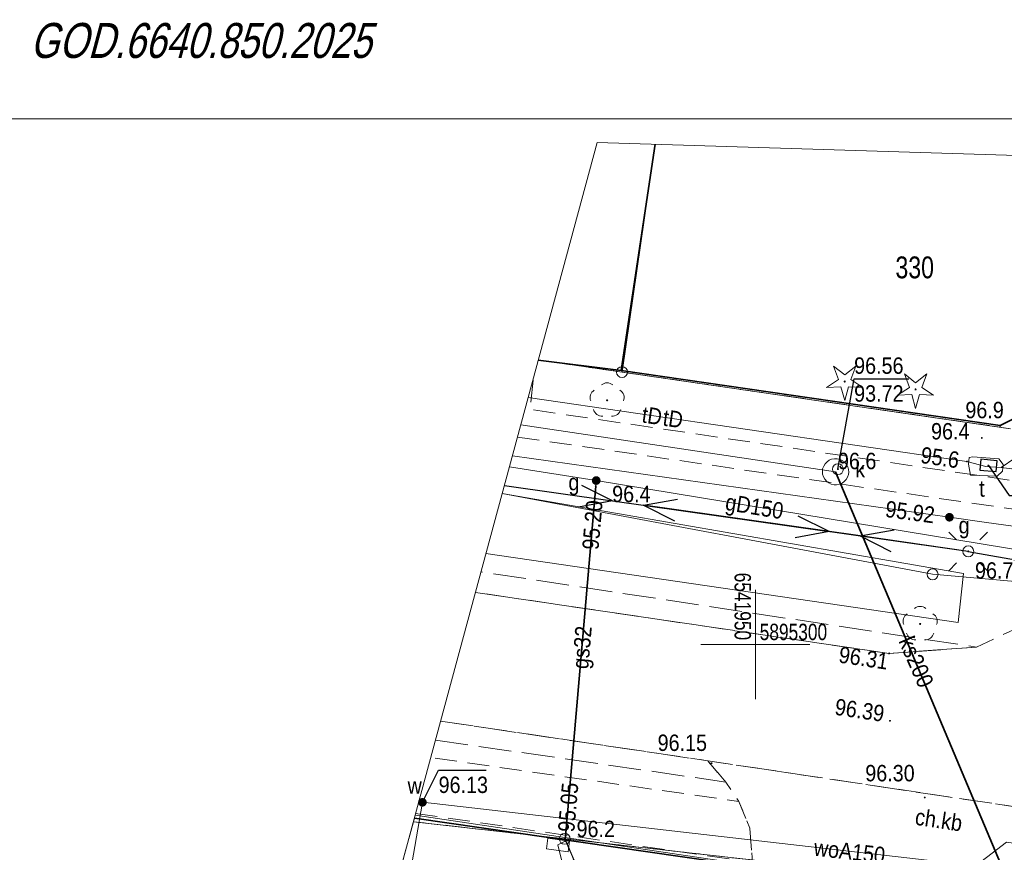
# Model space of a CAD drawing. Header units: metres. Extents: x 6539540 to 6543249, y 5894370 to 5895874.
# Tile 57 of 91: x 6542231 to 6542276, y 5894696 to 5894734. Entities that reach past the tile are written whole.
import ezdxf
from ezdxf.enums import TextEntityAlignment as Align

# ---------------------------------------------------------------- set-up
doc = ezdxf.new("R2010")
doc.units = ezdxf.units.M
for name, pattern in [('1.0_0.5', [1.5, 1, -0.5]), ('1.5_0.5', [2, 1.5, -0.5]), ('219-500', [0]), ('egug-500', [1, 0.5, -0.5]), ('suep_nn_500', [0])]:
    doc.linetypes.add(name, pattern=pattern)
for name, color, linetype in [('202-punkt graniczny', 7, 'Continuous'), ('211-numer działki ewidencyjnej', 7, 'Continuous'), ('218-kontur użytku gruntowego', 7, 'Continuous'), ('219-działka ewidencyjna', 7, 'Continuous'), ('chodnik', 7, 'Continuous'), ('chodnik-Atr17', 7, 'Continuous'), ('drzewo iglaste', 7, 'Continuous'), ('drzewo liściaste', 7, 'Continuous'), ('jezdnia', 7, 'Continuous'), ('komora podziemna', 7, 'Continuous'), ('latarnia', 7, 'Continuous'), ('obudowa ochronna przewodu', 7, 'Continuous'), ('ogrodzenie trwałe', 7, 'Continuous'), ('pikieta naturalna', 7, 'Continuous'), ('pikieta naturalna-Atr2', 7, 'Continuous'), ('pikieta sztuczna', 7, 'Continuous'), ('pikieta sztuczna-Atr2', 7, 'Continuous'), ('przewód elektroenergetyczny niskiego napięcia', 7, 'Continuous'), ('przewód elektroenergetyczny podziemny', 7, 'Continuous'), ('przewód gazowy', 7, 'Continuous'), ('przewód gazowy-Atr1', 7, 'Continuous'), ('przewód kanalizacyjny', 7, 'Continuous'), ('przewód kanalizacyjny-Atr1', 7, 'Continuous'), ('przewód telekomunikacyjny podziemny', 7, 'Continuous'), ('przewód telekomunikacyjny podziemny-Atr1', 7, 'Continuous'), ('przewód wodociągowy', 7, 'Continuous'), ('przewód wodociągowy-Atr1', 7, 'Continuous'), ('Ramki i opis wydruku', 7, 'Continuous'), ('rzędna', 7, 'Continuous'), ('rzędna-Atr2', 7, 'Continuous'), ('rzędna-Atr3', 7, 'Continuous'), ('rów przydrożny (poligon)', 7, 'Continuous'), ('szafa gazowa lub kontener', 7, 'Continuous'), ('Wstawianie ramki sekcyjnej z opisem', 7, 'Continuous'), ('właz do komory lub kanału - okrągły', 7, 'Continuous'), ('właz do komory lub kanału - okrągły-Atr17', 7, 'Continuous'), ('właz do komory lub kanału - prostokątny', 7, 'Continuous'), ('właz do komory lub kanału - prostokątny-Atr17', 7, 'Continuous'), ('zadrzewienie  zakrzewienie', 7, 'Continuous'), ('zasuwa lub zawór', 7, 'Continuous'), ('zasuwa lub zawór-Atr17', 7, 'Continuous')]:
    doc.layers.add(name, color=color, linetype=linetype)
doc.linetypes.add('902-500', pattern='A,3.75,0,[1,ksztalty.shx,S=0.5,R=0,X=0,Y=0],3.75', length=7.5)

# ---------------------------------------------------------------- blocks, each defined once
blk = doc.blocks.new('202')
at = {"color": 0, "linetype": 'Continuous', "lineweight": 0}
blk.add_circle((0, 0), 0.25, dxfattribs=at)
blk = doc.blocks.new('US22')
at = {"color": 0, "linetype": 'Continuous', "lineweight": 13}
blk.add_circle((0, 0), 0.25, dxfattribs=at)
blk = doc.blocks.new('SUPWP')
at = {"color": 0, "linetype": 'Continuous'}
blk.add_lwpolyline([(-0.375, -0.25), (0.375, -0.25), (0.375, 0.25), (-0.375, 0.25)], close=True, dxfattribs=at)
blk = doc.blocks.new('SUEP1')
at = {"color": 0, "linetype": 'Continuous'}
for p, q in [((5, 0), (3.5, 0.5)), ((15, 0), (13.5, 0.5)), ((0, 0), (5, 0)), ((5, 0), (3.5, -0.5)), ((5, 0), (15, 0)), ((15, 0), (13.5, -0.5))]:
    blk.add_line(p, q, dxfattribs=at)
blk = doc.blocks.new('PW01')
at = {"linetype": 'Continuous', "lineweight": 13}
h = blk.add_hatch(color=0, dxfattribs=at)
edge = h.paths.add_edge_path()
edge.add_arc((0, 0), 0.045, 0, 360)
blk = doc.blocks.new('SM01')
at = {"color": 0, "linetype": 'Continuous', "lineweight": 13}
for p, q in [((-0.53, 0.531), (-0.883, 0.884)), ((0.531, 0.531), (0.884, 0.884)), ((-0.53, -0.53), (-0.883, -0.883)), ((0.531, -0.53), (0.884, -0.883))]:
    blk.add_line(p, q, dxfattribs=at)
blk.add_circle((0, 0), 0.25, dxfattribs=at)
blk = doc.blocks.new('US20')
at = {"color": 0, "linetype": 'Continuous', "lineweight": 13}
for p, q in [((-0.5, -0.25), (-0.5, 0.25)), ((-0.5, 0.25), (0.5, 0.25)), ((0.5, -0.25), (0.5, 0.25)), ((-0.5, -0.25), (0.5, -0.25))]:
    blk.add_line(p, q, dxfattribs=at)
blk = doc.blocks.new('US25')
at = {"linetype": 'Continuous', "lineweight": 0}
h = blk.add_hatch(color=0, dxfattribs=at)
edge = h.paths.add_edge_path()
edge.add_arc((0, 0), 0.2, 0, 360)
blk = doc.blocks.new('OP011')
at = {"linetype": 'Continuous', "lineweight": 13}
h = blk.add_hatch(color=0, dxfattribs=at)
edge = h.paths.add_edge_path()
edge.add_arc((0, 0), 0.05, 0, 360)
at = {"color": 0, "linetype": 'Continuous', "lineweight": 13}
for p, q in [((-0.283, 0.093), (-0.512, 0.706)), ((-0.512, 0.706), (0, 0.299)), ((0, 0.299), (0.512, 0.706)), ((0.512, 0.706), (0.283, 0.093)), ((-0.828, -0.268), (-0.283, 0.093)), ((0.283, 0.093), (0.828, -0.268)), ((-0.175, -0.24), (-0.828, -0.268)), ((0, -0.87), (-0.175, -0.24)), ((0.175, -0.24), (0, -0.87)), ((0.828, -0.268), (0.175, -0.24))]:
    blk.add_line(p, q, dxfattribs=at)
blk = doc.blocks.new('OP021')
at = {"linetype": 'Continuous', "lineweight": 13}
h = blk.add_hatch(color=0, dxfattribs=at)
edge = h.paths.add_edge_path()
edge.add_arc((0, 0), 0.05, 0, 360)
at = {"color": 0, "linetype": 'Continuous', "lineweight": 13}
for centre, start, end in [((-0.38, 0.124), 121.308, 202.548), ((0, 0.4), 49.272, 130.728), ((0.38, 0.124), 337.452, 58.692), ((-0.235, -0.324), 193.221, 274.871), ((0.235, -0.324), 265.129, 346.779)]:
    blk.add_arc(centre, 0.4, start, end, dxfattribs=at)
blk = doc.blocks.new('NOWA MAPA')
at = {"layer": '218-kontur użytku gruntowego', "color": 3, "linetype": 'egug-500', "lineweight": 18, "flags": 128}
for points in [[(117.905, 252.976), (121.73, 252.42)], [(121.73, 252.42), (117.905, 252.976)], [(121.73, 252.42), (139.51, 249.83)], [(139.51, 249.83), (121.73, 252.42)], [(119.11, 231.07), (112.185, 231.854)], [(112.185, 231.854), (119.11, 231.07)], [(122.49, 223.15), (119.11, 231.07)], [(139.18, 228.81), (119.11, 231.07)], [(119.11, 231.07), (122.49, 223.15)], [(119.11, 231.07), (139.18, 228.81)]]:
    blk.add_lwpolyline(points, dxfattribs=at)
at = {"layer": '219-działka ewidencyjna', "color": 7, "linetype": '219-500', "lineweight": 18, "flags": 128}
for points in [[(123.24, 262.848), (121.73, 252.42)], [(121.73, 252.42), (117.905, 252.976)], [(139.51, 249.83), (121.73, 252.42)], [(135.94, 243.17), (116.249, 246.862)], [(151.92, 241.76), (135.94, 243.17)], [(119.11, 231.07), (112.185, 231.854)], [(139.18, 228.81), (119.11, 231.07)], [(122.49, 223.15), (119.11, 231.07)]]:
    blk.add_lwpolyline(points, dxfattribs=at)
at = {"layer": 'chodnik', "color": 7, "linetype": '1.0_0.5', "lineweight": 18, "flags": 128}
for points in [[(144.271, 262.194), (142.82, 251.85), (142.16, 247.08), (117.53, 250.71), (117.683, 252.158)], [(116.95, 249.451), (143.3, 245.62), (143.97, 249.23), (145.11, 256.93), (145.883, 262.143)], [(112.287, 232.231), (127.7, 230), (127.58, 231.56), (127.08, 232.78), (112.979, 234.785)]]:
    blk.add_lwpolyline(points, dxfattribs=at)
blk.add_lwpolyline([(127.56, 229.8), (133.02, 228.24), (133.27, 229.04), (140.79, 227.05), (140.7, 225.98), (146.7, 225.15), (146.8, 225.39), (147.25, 228.03), (147.82, 229.31), (148.96, 230.21), (150.91, 230.86), (125.65, 234.64), (126.48, 233.67), (127.08, 232.78), (127.58, 231.56), (127.7, 230)], close=True, dxfattribs=at)
at = {"layer": 'jezdnia', "color": 7, "linetype": '1.5_0.5', "lineweight": 18, "flags": 128}
for points in [[(187.204, 231.733), (156.17, 236.29), (153.47, 237.47), (151.81, 238.6), (150.38, 240.34), (149.56, 242.42), (149.43, 244.18), (149.91, 248.46), (143.97, 249.23), (143.3, 245.62), (143.07, 244.38), (142.02, 242.6), (140.22, 240.9), (137.95, 239.84), (133.95, 239.55), (115.026, 242.345)], [(115.026, 242.345), (133.95, 239.55), (137.95, 239.84), (115.28, 243.285)], [(113.195, 235.584), (126.48, 233.67), (125.65, 234.64), (113.431, 236.454)], [(113.431, 236.454), (125.65, 234.64), (150.91, 230.86), (185.152, 225.928)]]:
    blk.add_lwpolyline(points, dxfattribs=at)
at = {"layer": 'komora podziemna', "color": 34, "linetype": 'Continuous', "lineweight": 18, "flags": 128}
blk.add_lwpolyline([(132.1, 247.85), (132.09, 247.73), (132.05, 247.61), (131.99, 247.5), (131.9, 247.41), (131.8, 247.34), (131.68, 247.29), (131.55, 247.26), (131.43, 247.26), (131.3, 247.29), (131.2, 247.35), (131.1, 247.42), (131.01, 247.52), (130.95, 247.63), (130.91, 247.75), (130.9, 247.87), (130.91, 247.99), (130.96, 248.11), (131.02, 248.22), (131.11, 248.32), (131.21, 248.39), (131.32, 248.43), (131.45, 248.46), (131.57, 248.46), (131.7, 248.43), (131.81, 248.38), (131.91, 248.31), (132, 248.2), (132.06, 248.09), (132.09, 247.97)], close=True, dxfattribs=at)
at = {"layer": 'komora podziemna', "color": 30, "linetype": 'Continuous', "lineweight": 18, "flags": 128}
blk.add_lwpolyline([(138.89, 247.66), (137.68, 247.7), (137.58, 248.21), (137.61, 248.51), (137.78, 248.54), (138.97, 248.46), (139.17, 248.19), (139.13, 247.89)], close=True, dxfattribs=at)
at = {"layer": 'obudowa ochronna przewodu', "color": 7, "linetype": 'Continuous', "lineweight": 35, "flags": 128}
for points in [[(140.44, 226.65), (131.5, 247.86)], [(119.15, 231.16), (120.53, 247.2)]]:
    blk.add_lwpolyline(points, dxfattribs=at)
at = {"layer": 'ogrodzenie trwałe', "color": 7, "linetype": '902-500', "lineweight": 35, "flags": 128}
for points in [[(123.246, 262.848), (121.69, 252.49)], [(117.901, 252.964), (121.69, 252.49), (139.03, 249.97), (142.82, 251.85), (144.271, 262.194)], [(127.56, 229.8), (112.23, 232.021)]]:
    blk.add_lwpolyline(points, dxfattribs=at)
at = {"layer": 'przewód elektroenergetyczny niskiego napięcia', "color": 1, "linetype": 'suep_nn_500', "lineweight": 18, "flags": 128}
for points in [[(137.57, 244.22), (116.35, 247.235)], [(116.35, 247.235), (137.57, 244.22)], [(166.6, 238.95), (137.57, 244.22)]]:
    blk.add_lwpolyline(points, dxfattribs=at)
at = {"layer": 'przewód elektroenergetyczny podziemny', "color": 1, "linetype": 'Continuous', "lineweight": 18, "flags": 128}
for points in [[(128.83, 229.69), (112.265, 232.15)], [(56.449, 88.194), (59.62, 86.14), (65.83, 85.61), (67.03, 86.23), (98.24, 132.68), (112.6, 166.1), (119.53, 182.56), (137.03, 229.16), (139.32, 230.92), (184.571, 224.282)]]:
    blk.add_lwpolyline(points, dxfattribs=at)
at = {"layer": 'przewód gazowy', "color": 40, "linetype": 'Continuous', "lineweight": 18, "flags": 128}
for points in [[(136.71, 245.78), (116.718, 248.595)], [(116.582, 248.093), (120.55, 247.46), (139.36, 244.37), (152.97, 242.13), (160.07, 240.87), (163.72, 241.07), (189.144, 237.222)], [(120.55, 247.46), (120.53, 247.2), (119.15, 231.16), (119.13, 230.96), (118.8, 230.79)], [(189.264, 237.562), (159.68, 242.21), (158.07, 242.46), (154.84, 243.28), (138.4, 245.54), (136.71, 245.78)], [(64.617, 102.735), (65.8, 103.64), (75.58, 113.63), (81.94, 122.1), (88.93, 132.99), (94.69, 143.2), (101.29, 157.74), (114.75, 191.72), (126.73, 222.81), (119.15, 229.36), (118.8, 230.79)]]:
    blk.add_lwpolyline(points, dxfattribs=at)
at = {"layer": 'przewód kanalizacyjny', "color": 34, "linetype": 'Continuous', "lineweight": 18, "flags": 128}
blk.add_lwpolyline([(117.101, 250.008), (131.5, 247.86), (140.44, 226.65), (182.928, 219.634)], dxfattribs=at)
at = {"layer": 'przewód telekomunikacyjny podziemny', "color": 30, "linetype": 'Continuous', "lineweight": 18, "flags": 128}
for points in [[(138.38, 248.1), (139.07, 248.05), (143.45, 251.04), (143.74, 251.86), (145.229, 262.164)], [(138.38, 248.1), (137.51, 248.33), (117.437, 251.251)], [(117.437, 251.251), (137.51, 248.33), (138.38, 248.1)], [(138.38, 248.1), (139.07, 248.05), (155.8, 245.96), (156.66, 245.77), (157.37, 245.66), (190.056, 240.623)], [(138.38, 248.1), (139.07, 248.05), (155.8, 245.96), (156.66, 245.77), (157.37, 245.66), (190.056, 240.623)]]:
    blk.add_lwpolyline(points, dxfattribs=at)
at = {"layer": 'przewód wodociągowy', "color": 5, "linetype": 'Continuous', "lineweight": 18, "flags": 128}
for points in [[(110.619, 226.071), (112.12, 229.92), (112.6, 232.74)], [(112.434, 232.775), (112.6, 232.74), (171.52, 225.98), (184.532, 224.172)]]:
    blk.add_lwpolyline(points, dxfattribs=at)
at = {"layer": 'Ramki i opis wydruku', "color": 7, "linetype": 'Continuous', "lineweight": 13, "flags": 128}
for points in [[(-0.05, 264), (204.95, 264), (204.95, 292), (-0.05, 292)], [(-0.05, 0), (204.95, 0), (204.95, 264), (-0.05, 264)], [(187.14, 260.86), (190.14, 240.04), (107.02, 4.87), (25.14, 32.46), (88.95, 146.05), (120.6, 262.93)]]:
    blk.add_lwpolyline(points, close=True, dxfattribs=at)
at = {"layer": 'rzędna-Atr2', "color": 7, "flags": 128}
for points in [[(131.61, 247.98), (132.35, 252.11), (134.855, 252.11)], [(138.49, 248.15), (139.44, 246.77), (141.913, 246.77)], [(112.6, 232.74), (113.34, 234.21), (115.521, 234.21)]]:
    blk.add_lwpolyline(points, dxfattribs=at)
at = {"layer": 'rów przydrożny (poligon)', "color": 7, "linetype": 'Continuous', "lineweight": 18, "flags": 128}
for points in [[(137.11, 240.97), (137.36, 243.21), (116.25, 246.866)], [(115.506, 244.12), (137.11, 240.97)]]:
    blk.add_lwpolyline(points, dxfattribs=at)
at = {"layer": 'Wstawianie ramki sekcyjnej z opisem', "color": 7, "linetype": 'Continuous', "lineweight": 13, "flags": 128}
for points in [[(127.83, 237.46), (127.83, 242.46)], [(125.33, 239.96), (130.33, 239.96)]]:
    blk.add_lwpolyline(points, dxfattribs=at)
at = {"layer": 'zadrzewienie  zakrzewienie', "color": 7, "linetype": '1.0_0.5', "lineweight": 18, "flags": 128}
blk.add_lwpolyline([(119.15, 231.02), (122.49, 223.15), (110.36, 225.12), (112.23, 232.02)], close=True, dxfattribs=at)
at = {"layer": '202-punkt graniczny', "color": 7, "linetype": 'Continuous', "lineweight": 18}
for p in [(121.73, 252.42), (135.94, 243.17), (119.11, 231.07)]:
    blk.add_blockref('202', p, dxfattribs=at)
at = {"layer": 'drzewo iglaste', "color": 94, "linetype": 'Continuous', "lineweight": 18}
for p in [(131.92, 251.99), (135.16, 251.63)]:
    blk.add_blockref('OP011', p, dxfattribs=at)
at = {"layer": 'drzewo liściaste', "color": 94, "linetype": 'Continuous', "lineweight": 18}
for p in [(121.05, 251.13), (135.37, 240.9)]:
    blk.add_blockref('OP021', p, dxfattribs=at)
at = {"layer": 'latarnia', "color": 7, "linetype": 'Continuous', "lineweight": 18}
blk.add_blockref('SM01', (137.57, 244.22), dxfattribs=at)
at = {"layer": 'pikieta naturalna', "color": 7, "linetype": 'Continuous', "lineweight": 13}
for p in [(139.03, 249.97), (138.19, 249.41), (131.61, 247.98), (120.55, 247.46), (137.57, 244.22), (119.11, 231.07)]:
    blk.add_blockref('PW01', p, dxfattribs=at)
at = {"layer": 'pikieta sztuczna', "color": 7, "linetype": 'Continuous', "lineweight": 13}
for p in [(133.95, 239.55), (133.99, 236.47), (125.83, 234.53), (135.58, 232.96)]:
    blk.add_blockref('PW01', p, dxfattribs=at)
at = {"layer": 'przewód elektroenergetyczny niskiego napięcia', "color": 1, "linetype": 'Continuous', "lineweight": 18}
for p, rotation in [((116.35, 247.235), 351.913), ((137.57, 244.22), 171.913), ((137.57, 244.22), 349.711)]:
    blk.add_blockref('SUEP1', p, dxfattribs=dict(at, rotation=rotation))
at = {"layer": 'rzędna', "color": 30, "linetype": 'Continuous', "lineweight": 18, "rotation": 352.3460000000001}
blk.add_blockref('PW01', (137.51, 248.33), dxfattribs=at)
at = {"layer": 'rzędna', "color": 34, "linetype": 'Continuous', "lineweight": 18}
blk.add_blockref('PW01', (131.61, 247.98), dxfattribs=at)
at = {"layer": 'rzędna', "color": 30, "linetype": 'Continuous', "lineweight": 18}
blk.add_blockref('PW01', (138.49, 248.15), dxfattribs=at)
at = {"layer": 'rzędna', "color": 40, "linetype": 'Continuous', "lineweight": 18}
for p in [(120.53, 247.2), (119.13, 230.96)]:
    blk.add_blockref('PW01', p, dxfattribs=at)
at = {"layer": 'rzędna', "color": 40, "linetype": 'Continuous', "lineweight": 18, "rotation": 351.291}
blk.add_blockref('PW01', (136.71, 245.78), dxfattribs=at)
at = {"layer": 'rzędna', "color": 5, "linetype": 'Continuous', "lineweight": 18}
blk.add_blockref('PW01', (112.6, 232.74), dxfattribs=at)
at = {"layer": 'szafa gazowa lub kontener', "color": 40, "linetype": 'Continuous', "lineweight": 18, "rotation": 352.092}
blk.add_blockref('US20', (118.8, 230.79), dxfattribs=at)
at = {"layer": 'właz do komory lub kanału - okrągły', "color": 7, "linetype": 'Continuous', "lineweight": 18}
blk.add_blockref('US22', (131.61, 247.98), dxfattribs=at)
at = {"layer": 'właz do komory lub kanału - prostokątny', "color": 7, "linetype": 'Continuous', "lineweight": 18, "rotation": 354.836}
blk.add_blockref('SUPWP', (138.49, 248.15), dxfattribs=at)
at = {"layer": 'zasuwa lub zawór', "color": 40, "linetype": 'Continuous', "lineweight": 18}
for p in [(120.55, 247.46), (136.71, 245.78)]:
    blk.add_blockref('US25', p, dxfattribs=at)
at = {"layer": 'zasuwa lub zawór', "color": 5, "linetype": 'Continuous', "lineweight": 18}
blk.add_blockref('US25', (112.6, 232.74), dxfattribs=at)
at = {"layer": '211-numer działki ewidencyjnej', "color": 7, "linetype": 'Continuous', "lineweight": 18, "width": 0.79}
blk.add_text('330', height=1, dxfattribs=at).set_placement((134.24, 256.71))
at = {"layer": 'chodnik-Atr17', "color": 7, "width": 0.9}
blk.add_text('ch.kb', height=0.75, rotation=351.534, dxfattribs=at).set_placement((135.1, 231.72))
at = {"layer": 'pikieta naturalna-Atr2', "color": 7, "width": 0.9}
for s, p in [('96.9', (137.44, 250.31)), ('96.4', (135.87, 249.34)), ('96.6', (131.61, 247.98)), ('96.4', (121.28, 246.47)), ('96.7', (137.88, 242.97)), ('96.2', (119.65, 231.15))]:
    blk.add_text(s, height=0.75, dxfattribs=at).set_placement(p)
at = {"layer": 'pikieta sztuczna-Atr2', "color": 7, "width": 0.9}
blk.add_text('96.31', height=0.75, rotation=351.597, dxfattribs=at).set_placement((131.72, 239.88), align=Align.TOP_LEFT)
blk.add_text('96.39', height=0.75, rotation=351.597, dxfattribs=at).set_placement((131.43, 236.75))
for s, p in [('96.15', (123.36, 235.09)), ('96.30', (132.86, 233.7))]:
    blk.add_text(s, height=0.75, dxfattribs=at).set_placement(p)
at = {"layer": 'przewód gazowy-Atr1', "color": 40, "width": 0.9}
for s, rotation, p in [('gD150', -9.329, (126.48, 246.49)), ('gs32', 85.083, (119.81, 238.85))]:
    blk.add_text(s, height=0.75, rotation=rotation, dxfattribs=at).set_placement(p, align=Align.MIDDLE_LEFT)
at = {"layer": 'przewód kanalizacyjny-Atr1', "color": 34, "width": 0.9}
blk.add_text('ks200', height=0.75, rotation=-66.354, dxfattribs=at).set_placement((134.71, 240.27), align=Align.MIDDLE_LEFT)
at = {"layer": 'przewód telekomunikacyjny podziemny-Atr1', "color": 30, "width": 0.9}
for rotation, p in [(351.721, (122.66, 250.49)), (-8.279, (123.62, 250.35))]:
    blk.add_text('tD', height=0.75, rotation=rotation, dxfattribs=at).set_placement(p, align=Align.MIDDLE_LEFT)
at = {"layer": 'przewód wodociągowy-Atr1', "color": 5, "width": 0.9}
blk.add_text('woA150', height=0.75, rotation=353.455, dxfattribs=at).set_placement((130.52, 230.68), align=Align.MIDDLE_LEFT)
at = {"layer": 'Ramki i opis wydruku', "color": 7, "linetype": 'Continuous', "lineweight": 13, "oblique": 15, "width": 0.79}
blk.add_text('GOD.6640.850.2025', height=1.6, dxfattribs=at).set_placement((102.45, 266.79), align=Align.CENTER)
at = {"layer": 'rzędna-Atr2', "color": 34, "width": 0.9}
blk.add_text('96.56', height=0.75, dxfattribs=at).set_placement((132.35, 252.118), align=Align.BOTTOM_LEFT)
at = {"layer": 'rzędna-Atr2', "color": 30, "width": 0.9}
blk.add_text('95.6', height=0.75, rotation=-8.279, dxfattribs=at).set_placement((135.41, 248.64), align=Align.MIDDLE_LEFT)
at = {"layer": 'rzędna-Atr2', "color": 40, "width": 0.9}
for s, rotation, p in [('95.20', 85.073, (120.28, 244.3)), ('95.92', -7.568, (133.79, 246.17)), ('95.05', 85.081, (119.17, 231.39))]:
    blk.add_text(s, height=0.75, rotation=rotation, dxfattribs=at).set_placement(p, align=Align.MIDDLE_LEFT)
at = {"layer": 'rzędna-Atr3', "color": 34, "width": 0.9}
blk.add_text('93.72', height=0.75, dxfattribs=at).set_placement((132.35, 250.843), align=Align.BOTTOM_LEFT)
at = {"layer": 'rzędna-Atr3', "color": 5, "width": 0.9}
blk.add_text('96.13', height=0.75, dxfattribs=at).set_placement((113.34, 232.942), align=Align.BOTTOM_LEFT)
at = {"layer": 'Wstawianie ramki sekcyjnej z opisem', "color": 7, "linetype": 'Continuous', "lineweight": 13, "width": 0.79}
blk.add_text('6541950', height=0.75, rotation=270, dxfattribs=at).set_placement((126.88, 240.16), align=Align.RIGHT)
blk.add_text('5895300', height=0.75, rotation=0.001, dxfattribs=at).set_placement((128.03, 240.16))
at = {"layer": 'właz do komory lub kanału - okrągły-Atr17', "color": 7, "width": 0.9}
blk.add_text('k', height=0.75, dxfattribs=at).set_placement((132.4, 247.6))
at = {"layer": 'właz do komory lub kanału - prostokątny-Atr17', "color": 7, "width": 0.9}
blk.add_text('t', height=0.75, dxfattribs=at).set_placement((138.07, 246.72))
at = {"layer": 'zasuwa lub zawór-Atr17', "color": 40, "width": 0.9}
for p in [(119.28, 247.01), (137.13, 245.04)]:
    blk.add_text('g', height=0.75, dxfattribs=at).set_placement(p)
at = {"layer": 'zasuwa lub zawór-Atr17', "color": 5, "width": 0.9}
blk.add_text('w', height=0.75, dxfattribs=at).set_placement((111.92, 233.13))

msp = doc.modelspace()

# ---------------------------------------------------------------- block references
at = {"linetype": 'Continuous'}
msp.add_blockref('NOWA MAPA', (6542137.032, 5894465.735), dxfattribs=at)

doc.saveas('drawing.dxf')
